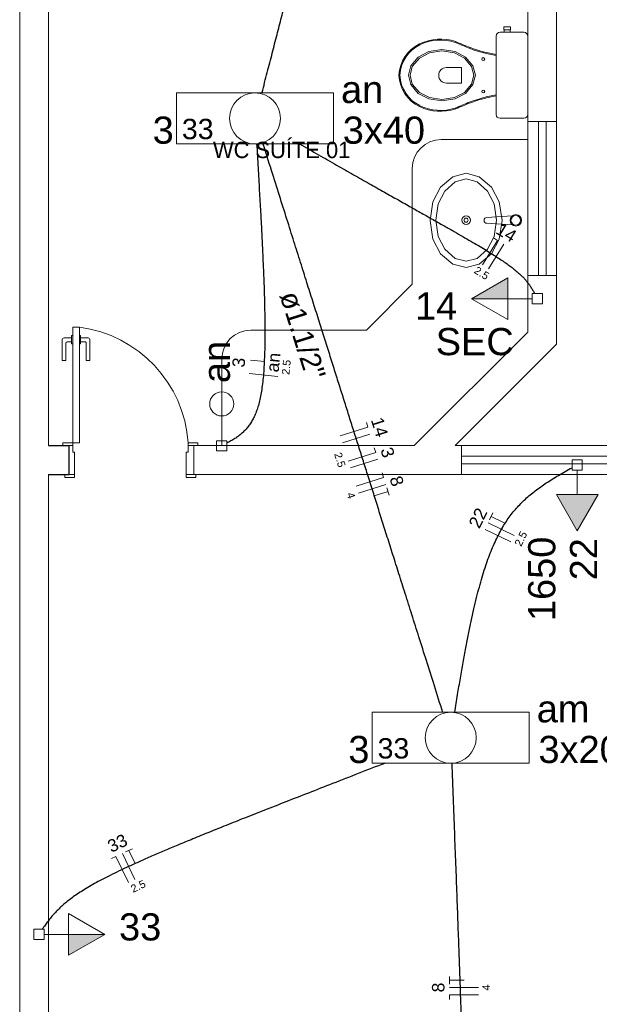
# Model space of a CAD drawing. Header units: millimetres. Extents: x -11 to 95, y -28 to 98.
# Tile 5 of 22: x 0 to 6, y 43 to 53. Entities that reach past the tile are written whole.
import ezdxf

# ---------------------------------------------------------------- set-up
doc = ezdxf.new("R2010")
doc.units = ezdxf.units.MM
doc.header["$MEASUREMENT"] = 0
doc.linetypes.add('DOT2', pattern=[3.175, 0, -3.175])
for name, color, linetype, lineweight in [('ARQ-ALVENARIA', 4, 'Continuous', 30), ('EL-Condutos', 4, 'Continuous', 30), ('EL-Fios', 9, 'Continuous', 20), ('EL-Textos condutos', 7, 'Continuous', 20), ('EL-Textos fios', 7, 'Continuous', 20), ('EL-Textos pontos', 5, 'Continuous', 20), ('MB ALVENARIA', 7, 'Continuous', 20), ('MB ESQUADRIA', 7, 'Continuous', 20), ('MB MOBILIÁRIO', 8, 'Continuous', 5), ('MB TEXTO 0', 7, 'Continuous', 20), ('P-SIMBOL', 5, 'Continuous', 20)]:
    doc.layers.add(name, color=color, linetype=linetype, lineweight=lineweight)
doc.styles.add('Arial', font='txt')
doc.styles.add('AvantGardeBkBT', font='txt')

msp = doc.modelspace()

# ---------------------------------------------------------------- hatches: boundary and pattern name
at = {"layer": 'P-SIMBOL', "linetype": 'Continuous'}
for points in [[(5.075, 50.279), (4.7, 50.279), (5.075, 50.495)], [(5.581, 48.242), (5.797, 47.867), (6.014, 48.242)], [(0.509, 43.669), (0.884, 43.669), (0.509, 43.452)]]:
    msp.add_hatch(color=256, dxfattribs=at).paths.add_polyline_path(points)

# ---------------------------------------------------------------- linework, layer by layer
at = {"layer": 'ARQ-ALVENARIA'}
for points in [[(0.3, 48.752), (0.511, 48.752)], [(0.31, 48.752), (0.511, 48.752), (0.511, 48.451)], [(0.3, 48.451), (0.511, 48.451)]]:
    msp.add_lwpolyline(points, dxfattribs=at)
at = {"layer": 'EL-Condutos', "linetype": 'DOT2', "ltscale": 0.05}
msp.add_spline([(0.672, 0.103), (1.512, 4.041), (2.298, 7.726), (3.033, 11.175), (3.723, 14.407), (4.369, 17.44), (4.978, 20.293), (5.551, 22.982), (6.094, 25.527), (6.609, 27.945), (7.102, 30.254), (7.575, 32.474), (8.033, 34.62), (8.479, 36.713), (8.918, 38.769), (9.352, 40.807), (9.787, 42.846), (10.225, 44.902), (10.672, 46.994), (11.129, 49.141), (11.603, 51.36), (12.095, 53.67), (12.611, 56.088), (13.153, 58.633), (13.727, 61.322), (14.335, 64.174), (14.982, 67.208), (15.671, 70.44), (16.407, 73.889), (17.192, 77.573), (18.032, 81.511)], degree=3, dxfattribs=at)
at = {"layer": 'EL-Condutos', "linetype": 'Continuous'}
for points in [[(2.52, 52.422), (2.575, 52.633), (2.627, 52.834), (2.676, 53.025), (2.723, 53.206), (2.766, 53.378), (2.807, 53.541), (2.847, 53.695), (2.885, 53.841), (2.921, 53.979), (2.956, 54.11), (2.991, 54.233), (3.026, 54.349), (3.06, 54.459), (3.095, 54.562), (3.13, 54.659), (3.166, 54.751), (3.204, 54.837), (3.243, 54.918), (3.283, 54.995), (3.326, 55.068), (3.372, 55.136), (3.42, 55.201), (3.472, 55.262), (3.527, 55.321), (3.586, 55.377), (3.648, 55.43), (3.716, 55.482), (3.788, 55.532), (3.865, 55.58), (3.947, 55.628)], [(2.464, 51.889), (2.479, 51.64), (2.492, 51.405), (2.505, 51.184), (2.516, 50.977), (2.525, 50.783), (2.533, 50.601), (2.54, 50.432), (2.545, 50.274), (2.548, 50.128), (2.55, 49.992), (2.55, 49.866), (2.548, 49.75), (2.544, 49.643), (2.539, 49.545), (2.532, 49.456), (2.522, 49.374), (2.511, 49.299), (2.497, 49.231), (2.482, 49.17), (2.464, 49.114), (2.444, 49.064), (2.421, 49.019), (2.397, 48.978), (2.37, 48.941), (2.34, 48.908), (2.308, 48.878), (2.274, 48.85), (2.237, 48.824), (2.197, 48.8), (2.154, 48.777)], [(4.4, 45.975), (4.312, 46.254), (4.23, 46.516), (4.152, 46.762), (4.078, 46.994), (4.009, 47.213), (3.944, 47.419), (3.882, 47.615), (3.823, 47.801), (3.767, 47.978), (3.713, 48.149), (3.662, 48.313), (3.611, 48.473), (3.562, 48.628), (3.513, 48.782), (3.465, 48.934), (3.417, 49.086), (3.369, 49.24), (3.319, 49.396), (3.269, 49.555), (3.217, 49.719), (3.163, 49.89), (3.107, 50.067), (3.048, 50.253), (2.986, 50.449), (2.921, 50.656), (2.852, 50.874), (2.779, 51.106), (2.701, 51.352), (2.618, 51.614), (2.53, 51.893)], [(2.908, 51.89), (3.108, 51.776), (3.296, 51.668), (3.473, 51.568), (3.638, 51.475), (3.793, 51.387), (3.938, 51.306), (4.072, 51.23), (4.197, 51.159), (4.313, 51.094), (4.42, 51.033), (4.519, 50.977), (4.61, 50.925), (4.693, 50.876), (4.77, 50.831), (4.839, 50.79), (4.902, 50.751), (4.96, 50.714), (5.012, 50.68), (5.059, 50.648), (5.101, 50.617), (5.139, 50.588), (5.173, 50.56), (5.204, 50.532), (5.232, 50.505), (5.257, 50.478), (5.279, 50.45), (5.3, 50.422), (5.32, 50.394), (5.338, 50.364), (5.356, 50.332)], [(4.524, 45.979), (4.554, 46.162), (4.583, 46.334), (4.611, 46.497), (4.639, 46.649), (4.667, 46.793), (4.695, 46.927), (4.723, 47.053), (4.751, 47.171), (4.78, 47.281), (4.809, 47.384), (4.839, 47.481), (4.87, 47.57), (4.902, 47.654), (4.935, 47.731), (4.969, 47.804), (5.005, 47.872), (5.042, 47.935), (5.081, 47.993), (5.122, 48.049), (5.166, 48.1), (5.211, 48.149), (5.259, 48.196), (5.309, 48.24), (5.362, 48.282), (5.418, 48.323), (5.476, 48.363), (5.538, 48.403), (5.603, 48.442), (5.672, 48.482), (5.744, 48.522)], [(3.803, 45.451), (3.52, 45.341), (3.253, 45.237), (3.002, 45.139), (2.766, 45.047), (2.546, 44.96), (2.339, 44.879), (2.147, 44.802), (1.967, 44.73), (1.801, 44.662), (1.646, 44.598), (1.503, 44.538), (1.371, 44.481), (1.249, 44.427), (1.138, 44.377), (1.035, 44.329), (0.941, 44.283), (0.856, 44.239), (0.778, 44.197), (0.707, 44.156), (0.643, 44.116), (0.584, 44.078), (0.531, 44.039), (0.483, 44.002), (0.439, 43.964), (0.399, 43.926), (0.362, 43.887), (0.327, 43.848), (0.295, 43.807), (0.264, 43.765), (0.234, 43.721)], [(4.493, 45.454), (4.507, 45.082), (4.52, 44.731), (4.533, 44.399), (4.545, 44.085), (4.555, 43.79), (4.566, 43.512), (4.575, 43.251), (4.583, 43.007), (4.591, 42.778), (4.598, 42.564), (4.604, 42.365), (4.609, 42.179), (4.614, 42.007), (4.618, 41.847), (4.621, 41.699), (4.623, 41.563), (4.624, 41.437), (4.625, 41.322), (4.624, 41.216), (4.623, 41.119), (4.621, 41.031), (4.619, 40.95), (4.615, 40.876), (4.611, 40.808), (4.606, 40.747), (4.6, 40.691), (4.593, 40.639), (4.586, 40.591), (4.578, 40.547), (4.569, 40.505)]]:
    msp.add_spline(points, degree=3, dxfattribs=at)
at = {"layer": 'EL-Fios'}
for p, q in [((4.812, 50.63), (4.969, 50.886)), ((4.926, 50.912), (4.969, 50.886)), ((4.876, 50.591), (5.033, 50.847)), ((2.549, 49.626), (2.4, 49.641)), ((2.684, 49.47), (2.385, 49.5)), ((3.334, 48.853), (3.62, 48.944)), ((3.605, 48.991), (3.62, 48.944)), ((3.356, 48.782), (3.642, 48.872)), ((3.416, 48.591), (3.702, 48.681)), ((3.687, 48.729), (3.702, 48.681)), ((3.439, 48.519), (3.725, 48.61)), ((3.77, 48.467), (3.785, 48.419)), ((3.499, 48.329), (3.785, 48.419)), ((3.522, 48.257), (3.808, 48.348)), ((3.688, 48.231), (3.831, 48.276)), ((3.818, 48.314), (3.843, 48.238)), ((4.887, 47.979), (4.922, 48.051)), ((5.142, 47.817), (4.872, 47.948)), ((5.039, 47.95), (4.904, 48.015)), ((5.109, 47.75), (4.839, 47.88)), ((1.1, 44.526), (1.172, 44.56)), ((1.201, 44.408), (1.136, 44.543)), ((0.955, 44.457), (1, 44.478)), ((1.13, 44.208), (1, 44.478)), ((1.198, 44.24), (1.068, 44.511)), ((4.471, 43.152), (4.471, 43.232)), ((4.621, 43.192), (4.471, 43.192)), ((4.771, 43.117), (4.471, 43.117)), ((4.771, 43.042), (4.471, 43.042)), ((4.471, 42.992), (4.471, 43.042))]:
    msp.add_line(p, q, dxfattribs=at)
at = {"layer": 'MB ALVENARIA'}
for p, q in [((0, 0), (0, 89.899)), ((0.3, 37.504), (0.3, 48.451))]:
    msp.add_line(p, q, dxfattribs=at)
for points in [[(0.3, 48.752), (0.3, 55.556)], [(5.284, 52.121), (5.284, 53.544)], [(5.584, 52.121), (5.584, 53.544)], [(5.584, 52.121), (5.284, 52.121)], [(5.284, 49.932), (5.284, 50.52)], [(5.584, 50.52), (5.284, 50.52)], [(5.584, 49.808), (5.584, 50.52)], [(4.103, 48.752), (5.284, 49.932)], [(4.527, 48.752), (5.584, 49.808)], [(1.811, 48.752), (4.103, 48.752)], [(4.527, 48.752), (4.595, 48.752)], [(4.595, 48.752), (4.595, 48.451)], [(1.811, 48.451), (4.595, 48.451)]]:
    msp.add_lwpolyline(points, dxfattribs=at)
at = {"layer": 'MB ESQUADRIA'}
for p, q in [((0.538, 49.872), (0.461, 49.872)), ((0.538, 49.872), (0.461, 49.872)), ((0.551, 49.897), (0.538, 49.897)), ((0.538, 49.897), (0.538, 49.811)), ((0.551, 49.897), (0.538, 49.897)), ((0.538, 49.897), (0.538, 49.811)), ((0.621, 49.897), (0.634, 49.897)), ((0.621, 49.897), (0.634, 49.897)), ((0.634, 49.897), (0.634, 49.811)), ((0.634, 49.897), (0.634, 49.811)), ((0.634, 49.872), (0.711, 49.872)), ((0.634, 49.872), (0.711, 49.872)), ((0.441, 49.852), (0.441, 49.638)), ((0.441, 49.852), (0.441, 49.638)), ((0.481, 49.638), (0.481, 49.821)), ((0.481, 49.638), (0.481, 49.821)), ((0.492, 49.832), (0.538, 49.832)), ((0.492, 49.832), (0.538, 49.832)), ((0.538, 49.811), (0.551, 49.811)), ((0.538, 49.811), (0.551, 49.811)), ((0.634, 49.811), (0.621, 49.811)), ((0.634, 49.811), (0.621, 49.811)), ((0.682, 49.832), (0.634, 49.832)), ((0.682, 49.832), (0.634, 49.832)), ((0.691, 49.637), (0.691, 49.821)), ((0.691, 49.637), (0.691, 49.821)), ((0.731, 49.852), (0.731, 49.637)), ((0.731, 49.852), (0.731, 49.637)), ((0.441, 49.638), (0.481, 49.638)), ((0.441, 49.638), (0.481, 49.638)), ((0.731, 49.637), (0.691, 49.637)), ((0.731, 49.637), (0.691, 49.637)), ((0.551, 48.752), (0.5, 48.752)), ((0.551, 48.752), (0.5, 48.752)), ((0.551, 48.752), (0.5, 48.752)), ((0.551, 48.752), (0.5, 48.752)), ((0.551, 48.682), (0.551, 48.752)), ((0.551, 48.682), (0.551, 48.752)), ((0.551, 48.682), (0.551, 48.752)), ((0.551, 48.682), (0.551, 48.752)), ((1.751, 48.682), (1.751, 48.752)), ((1.751, 48.752), (1.801, 48.752)), ((1.751, 48.682), (1.751, 48.752)), ((1.751, 48.752), (1.801, 48.752)), ((0.551, 48.682), (0.571, 48.682)), ((0.551, 48.682), (0.571, 48.682)), ((0.551, 48.682), (0.571, 48.682)), ((0.551, 48.682), (0.571, 48.682)), ((0.571, 48.682), (0.571, 48.451)), ((0.571, 48.682), (0.571, 48.451)), ((0.571, 48.682), (0.571, 48.451)), ((0.571, 48.682), (0.571, 48.451)), ((1.731, 48.682), (1.732, 48.451)), ((1.751, 48.682), (1.731, 48.682)), ((1.731, 48.682), (1.732, 48.451)), ((1.751, 48.682), (1.731, 48.682)), ((0.571, 48.451), (0.5, 48.451)), ((0.571, 48.451), (0.5, 48.451)), ((0.571, 48.451), (0.5, 48.451)), ((0.571, 48.451), (0.5, 48.451)), ((1.732, 48.451), (1.801, 48.451)), ((1.732, 48.451), (1.801, 48.451))]:
    msp.add_line(p, q, dxfattribs=at)
at = {"layer": 'MB ESQUADRIA', "linetype": 'Continuous'}
for points in [[(5.284, 52.121), (5.284, 50.52)], [(5.394, 50.52), (5.394, 52.121)], [(5.474, 50.52), (5.474, 52.121)], [(5.584, 52.121), (5.584, 50.52)], [(8.598, 48.752), (4.595, 48.752)], [(4.595, 48.642), (8.598, 48.642)], [(4.595, 48.562), (8.598, 48.562)], [(4.595, 48.451), (8.598, 48.451)]]:
    msp.add_lwpolyline(points, dxfattribs=at)
at = {"layer": 'MB ESQUADRIA'}
for points in [[(0.621, 49.982), (0.621, 48.782), (0.551, 48.782), (0.551, 49.982), (0.621, 49.982)], [(0.5, 48.752), (0.45, 48.752), (0.45, 48.782), (0.551, 48.782), (0.551, 48.752), (0.551, 48.752)], [(0.5, 48.752), (0.45, 48.752), (0.45, 48.782), (0.551, 48.782), (0.551, 48.752), (0.551, 48.752)], [(0.5, 48.752), (0.45, 48.752), (0.45, 48.782), (0.551, 48.782), (0.551, 48.752), (0.551, 48.752)], [(0.5, 48.752), (0.45, 48.752), (0.45, 48.782), (0.551, 48.782), (0.551, 48.752), (0.551, 48.752)], [(1.801, 48.752), (1.851, 48.752), (1.851, 48.782), (1.751, 48.782), (1.751, 48.752), (1.751, 48.752)], [(1.801, 48.752), (1.851, 48.752), (1.851, 48.782), (1.751, 48.782), (1.751, 48.752), (1.751, 48.752)], [(1.811, 48.451), (1.811, 48.752)], [(0.571, 48.451), (0.571, 48.421), (0.471, 48.421), (0.471, 48.451), (0.5, 48.451)], [(0.571, 48.451), (0.571, 48.421), (0.471, 48.421), (0.471, 48.451), (0.5, 48.451)], [(0.571, 48.451), (0.571, 48.421), (0.471, 48.421), (0.471, 48.451), (0.5, 48.451)], [(0.571, 48.451), (0.571, 48.421), (0.471, 48.421), (0.471, 48.451), (0.5, 48.451)], [(1.732, 48.451), (1.732, 48.421), (1.832, 48.421), (1.832, 48.451), (1.801, 48.451)], [(1.732, 48.451), (1.732, 48.421), (1.832, 48.421), (1.832, 48.451), (1.801, 48.451)]]:
    msp.add_lwpolyline(points, dxfattribs=at)
at = {"layer": 'MB ESQUADRIA', "linetype": 'Continuous'}
msp.add_arc((0.456, 48.695), 1.298, 3.8402, 82.7146, dxfattribs=at)
msp.add_arc((0.456, 48.695), 1.298, 3.8402, 82.7146, dxfattribs=at)
at = {"layer": 'MB ESQUADRIA'}
for centre, radius, start, end in [((0.461, 49.852), 0.02, 89.9711, 179.971), ((0.461, 49.852), 0.02, 89.9711, 179.971), ((0.711, 49.852), 0.02, 359.971, 89.9711), ((0.711, 49.852), 0.02, 359.971, 89.9711), ((0.492, 49.821), 0.01, 89.9711, 179.971), ((0.492, 49.821), 0.01, 89.9711, 179.971), ((0.682, 49.821), 0.01, 359.971, 89.9711), ((0.682, 49.821), 0.01, 359.971, 89.9711)]:
    msp.add_arc(centre, radius, start, end, dxfattribs=at)
at = {"layer": 'MB MOBILIÁRIO'}
for p, q in [((5.284, 53.01), (5.284, 52.195)), ((4.383, 51.934), (5.284, 51.934)), ((4.083, 50.43), (4.083, 51.634)), ((4.859, 51.124), (5.122, 51.142)), ((4.859, 51.064), (5.122, 51.047)), ((3.605, 49.952), (4.083, 50.43)), ((2.402, 49.952), (3.605, 49.952)), ((2.101, 48.752), (2.101, 49.652))]:
    msp.add_line(p, q, dxfattribs=at)
for points in [[(5.284, 53.01), (5.284, 53.01), (5.281, 53.026), (5.272, 53.038), (5.259, 53.047), (5.244, 53.05), (4.996, 53.05), (4.996, 53.05), (4.98, 53.047), (4.967, 53.038), (4.958, 53.026), (4.955, 53.01), (4.955, 52.603)], [(5.033, 53.076), (5.033, 53.106), (5.069, 53.106), (5.104, 53.106), (5.104, 53.076), (5.099, 53.076), (5.099, 53.05)], [(5.033, 53.076), (5.039, 53.076)], [(5.099, 53.076), (5.039, 53.076)], [(5.039, 53.076), (5.039, 53.05)], [(4.739, 52.603), (4.714, 52.701), (4.714, 52.701), (4.637, 52.792), (4.637, 52.792), (4.528, 52.849), (4.528, 52.849), (4.391, 52.87), (4.391, 52.87), (4.254, 52.849), (4.254, 52.849), (4.145, 52.792), (4.145, 52.792), (4.068, 52.701), (4.068, 52.701), (4.043, 52.603), (4.043, 52.603), (4.068, 52.505), (4.068, 52.505), (4.145, 52.414), (4.145, 52.414), (4.254, 52.357), (4.254, 52.357), (4.391, 52.336), (4.391, 52.336), (4.528, 52.357), (4.528, 52.357), (4.637, 52.414), (4.637, 52.414), (4.714, 52.505), (4.714, 52.505), (4.739, 52.603), (4.739, 52.603)], [(4.723, 52.603), (4.7, 52.695), (4.7, 52.695), (4.627, 52.781), (4.627, 52.781), (4.522, 52.835), (4.522, 52.835), (4.391, 52.855), (4.391, 52.855), (4.26, 52.835), (4.26, 52.835), (4.156, 52.781), (4.156, 52.781), (4.083, 52.695), (4.083, 52.695), (4.059, 52.603), (4.059, 52.603), (4.083, 52.511), (4.083, 52.511), (4.156, 52.425), (4.156, 52.425), (4.26, 52.371), (4.26, 52.371), (4.391, 52.351), (4.391, 52.351), (4.522, 52.371), (4.522, 52.371), (4.627, 52.425), (4.627, 52.425), (4.7, 52.511), (4.7, 52.511), (4.723, 52.603), (4.723, 52.603)], [(4.954, 52.808), (4.954, 52.808), (4.955, 52.808)], [(4.438, 52.683), (4.593, 52.683), (4.593, 52.602)], [(4.438, 52.521), (4.593, 52.521), (4.593, 52.603)], [(5.284, 52.195), (5.284, 52.195), (5.281, 52.179), (5.272, 52.168), (5.259, 52.159), (5.244, 52.156), (4.996, 52.156), (4.996, 52.156), (4.98, 52.159), (4.967, 52.168), (4.958, 52.179), (4.955, 52.195), (4.955, 52.603)], [(4.954, 52.398), (4.954, 52.398), (4.955, 52.399)], [(4.642, 50.603), (4.504, 50.638), (4.504, 50.638), (4.377, 50.746), (4.377, 50.746), (4.298, 50.9), (4.298, 50.9), (4.268, 51.093), (4.268, 51.093), (4.298, 51.286), (4.298, 51.286), (4.377, 51.44), (4.377, 51.44), (4.504, 51.548), (4.504, 51.548), (4.642, 51.583), (4.642, 51.583), (4.779, 51.548), (4.779, 51.548), (4.907, 51.44), (4.907, 51.44), (4.986, 51.286), (4.986, 51.286), (5.016, 51.093), (5.016, 51.093), (4.986, 50.9), (4.986, 50.9), (4.907, 50.746), (4.907, 50.746), (4.779, 50.638), (4.779, 50.638), (4.642, 50.603), (4.642, 50.603)], [(4.959, 51.096), (4.933, 50.927), (4.933, 50.927), (4.866, 50.793), (4.866, 50.793), (4.759, 50.698), (4.759, 50.698), (4.644, 50.668), (4.644, 50.668), (4.528, 50.698), (4.528, 50.698), (4.421, 50.793), (4.421, 50.793), (4.353, 50.927), (4.353, 50.927), (4.329, 51.096), (4.329, 51.096), (4.353, 51.265), (4.353, 51.265), (4.421, 51.399), (4.421, 51.399), (4.528, 51.494), (4.528, 51.494), (4.644, 51.524), (4.644, 51.524), (4.759, 51.494), (4.759, 51.494), (4.866, 51.399), (4.866, 51.399), (4.933, 51.265), (4.933, 51.265), (4.959, 51.096), (4.959, 51.096)]]:
    msp.add_lwpolyline(points, dxfattribs=at)
for centre, radius in [((4.821, 52.771), 0.015), ((4.821, 52.434), 0.015), ((4.642, 51.096), 0.045), ((4.642, 51.096), 0.0211), ((5.159, 51.094), 0.06), ((5.159, 51.094), 0.05)]:
    msp.add_circle(centre, radius, dxfattribs=at)
for centre, radius, start, end in [((4.377, 52.468), 0.51, 72.0904, 115.446), ((4.376, 52.475), 0.494, 71.867, 115.762), ((25.577, 103.385), 54.656, 247.351, 247.526), ((26.775, 106.263), 57.764, 247.354, 247.518), ((4.323, 52.586), 0.38, 115.762, 177.208), ((4.323, 52.586), 0.37, 115.762, 177.208), ((5.217, 54.321), 1.536, 249.691, 260.163), ((5.217, 54.321), 1.526, 249.691, 260.163), ((4.438, 52.602), 0.0809, 90, 270), ((4.323, 52.62), 0.38, 182.792, 244.238), ((4.323, 52.62), 0.37, 182.792, 244.238), ((25.577, 1.821), 54.656, 112.474, 112.649), ((5.217, 50.885), 1.536, 99.837, 110.309), ((5.217, 50.885), 1.526, 99.837, 110.309), ((4.377, 52.738), 0.51, 244.554, 287.91), ((4.376, 52.731), 0.494, 244.238, 288.133), ((26.775, -1.057), 57.764, 112.482, 112.646), ((4.383, 51.634), 0.3, 90, 180), ((4.859, 51.094), 0.03, 90, 270), ((2.402, 49.652), 0.3, 90, 180)]:
    msp.add_arc(centre, radius, start, end, dxfattribs=at)
at = {"layer": 'P-SIMBOL'}
for p, q in [((1.631, 52.419), (3.264, 52.419)), ((1.631, 52.419), (1.631, 51.889)), ((3.264, 52.419), (3.264, 51.889)), ((1.631, 51.889), (3.264, 51.889)), ((4.7, 50.279), (5.075, 50.495)), ((5.075, 50.495), (5.075, 50.062)), ((4.7, 50.279), (5.075, 50.279)), ((5.075, 50.062), (4.7, 50.279)), ((5.075, 50.279), (5.331, 50.279)), ((5.331, 50.226), (5.331, 50.332)), ((5.331, 50.332), (5.437, 50.332)), ((5.437, 50.332), (5.437, 50.226)), ((5.437, 50.226), (5.331, 50.226)), ((2.101, 49.06), (2.101, 48.803)), ((2.048, 48.803), (2.154, 48.803)), ((2.048, 48.697), (2.048, 48.803)), ((2.154, 48.803), (2.154, 48.697)), ((2.154, 48.697), (2.048, 48.697)), ((5.744, 48.604), (5.851, 48.604)), ((5.744, 48.498), (5.744, 48.604)), ((5.851, 48.604), (5.851, 48.498)), ((5.851, 48.498), (5.744, 48.498)), ((5.797, 48.242), (5.797, 48.498)), ((5.581, 48.242), (6.014, 48.242)), ((5.797, 47.867), (5.581, 48.242)), ((6.014, 48.242), (5.797, 47.867)), ((3.667, 45.979), (5.299, 45.979)), ((3.667, 45.979), (3.667, 45.449)), ((5.299, 45.979), (5.299, 45.449)), ((3.667, 45.449), (5.299, 45.449)), ((0.509, 43.885), (0.884, 43.669)), ((0.509, 43.452), (0.509, 43.885)), ((0.147, 43.616), (0.147, 43.722)), ((0.147, 43.722), (0.253, 43.722)), ((0.253, 43.722), (0.253, 43.616)), ((0.253, 43.616), (0.147, 43.616)), ((0.509, 43.669), (0.253, 43.669)), ((0.884, 43.669), (0.509, 43.669)), ((0.884, 43.669), (0.509, 43.452))]:
    msp.add_line(p, q, dxfattribs=at)
for centre, radius in [((2.447, 52.154), 0.265), ((2.101, 49.185), 0.125), ((4.483, 45.714), 0.265)]:
    msp.add_circle(centre, radius, dxfattribs=at)

# ---------------------------------------------------------------- texts
at = {"layer": 'EL-Textos condutos', "insert": (2.838, 49.865), "char_height": 0.2118, "width": 1.77912, "attachment_point": 8, "rotation": 287.5438, "line_spacing_factor": 0.798, "style": 'Arial'}
msp.add_mtext('ø1.1/2"', dxfattribs=at)
at = {"layer": 'EL-Textos fios', "attachment_point": 8, "line_spacing_factor": 0.798, "style": 'Arial'}
for s, insert, char_height, width, rotation in [('14', (5.028, 50.911), 0.13, 0.312, 328.5455), ('2.5', (4.783, 50.51), 0.08, 0.288, 328.5455), ('3', (2.344, 49.609), 0.13, 0.156, 84.242), ('an', (2.704, 49.61), 0.13, 0.312, 84.242), ('2.5', (2.813, 49.562), 0.08, 0.288, 84.242), ('14', (3.681, 48.924), 0.13, 0.312, 287.5389), ('3', (3.763, 48.661), 0.13, 0.156, 287.5389), ('2.5', (3.291, 48.591), 0.08, 0.288, 287.5389), ('8', (3.858, 48.363), 0.13, 0.156, 287.5389), ('4', (3.408, 48.221), 0.08, 0.096, 287.5389), ('22', (4.824, 47.971), 0.13, 0.312, 64.2286), ('2.5', (5.249, 47.765), 0.08, 0.288, 64.2286), ('33', (1.045, 44.558), 0.13, 0.312, 25.6456), ('2.5', (1.25, 44.133), 0.08, 0.288, 25.6456), ('8', (4.419, 43.117), 0.13, 0.156, 90.0002), ('4', (4.89, 43.117), 0.08, 0.096, 90.0002)]:
    msp.add_mtext(s, dxfattribs=dict(at, insert=insert, char_height=char_height, width=width, rotation=rotation))
at = {"layer": 'EL-Textos pontos', "line_spacing_factor": 0.798, "style": 'Arial'}
for s, insert, char_height, width, attachment_point in [('an', (3.342, 52.31), 0.2824, 0.67776, 7), ('3', (1.383, 51.887), 0.282, 0.33888, 7), ('3x40', (3.36, 51.887), 0.2824, 1.35552, 7), ('14', (4.331, 50.063), 0.2824, 0.67776, 8), ('SEC', (4.732, 49.688), 0.2824, 1.01664, 8), ('am', (5.377, 45.87), 0.2824, 0.67776, 7), ('3', (3.418, 45.447), 0.282, 0.33888, 7), ('3x20', (5.395, 45.447), 0.2824, 1.35552, 7), ('33', (1.253, 43.602), 0.2824, 0.67776, 8)]:
    msp.add_mtext(s, dxfattribs=dict(at, insert=insert, char_height=char_height, width=width, attachment_point=attachment_point))
at = {"layer": 'EL-Textos pontos', "char_height": 0.2824, "rotation": 90.0002, "line_spacing_factor": 0.798, "style": 'Arial'}
for s, insert, width, attachment_point in [('an', (2.19, 49.402), 0.67776, 7), ('1650', (5.574, 47.366), 1.35552, 8), ('22', (6.005, 47.57), 0.67776, 8)]:
    msp.add_mtext(s, dxfattribs=dict(at, insert=insert, width=width, attachment_point=attachment_point))
at = {"layer": 'MB TEXTO 0', "insert": (2.01, 51.739), "char_height": 0.17011, "width": 2.24547, "attachment_point": 7, "rotation": 0.0008, "line_spacing_factor": 0.798, "style": 'AvantGardeBkBT'}
msp.add_mtext('WC SUÍTE 01', dxfattribs=at)
at = {"layer": 'P-SIMBOL', "char_height": 0.2118, "width": 0.50832, "attachment_point": 7, "line_spacing_factor": 0.798, "style": 'Arial'}
for insert in [(1.687, 51.935), (3.722, 45.495)]:
    msp.add_mtext('33', dxfattribs=dict(at, insert=insert))

doc.saveas('drawing.dxf')
